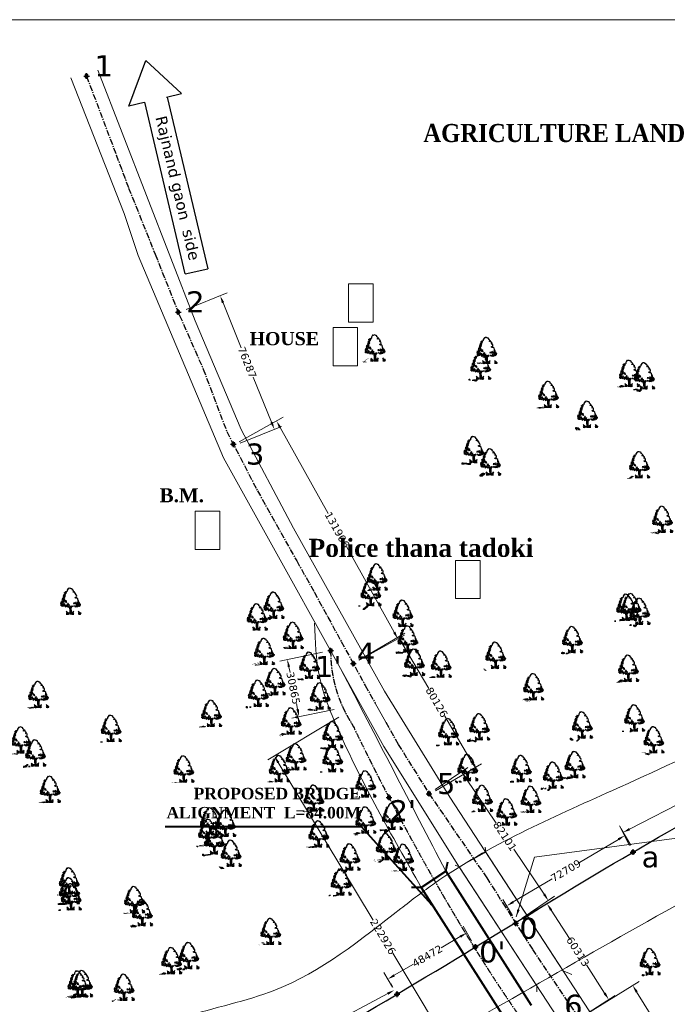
# Model space of a CAD drawing. Header units: millimetres. Extents: x -7700071838 to 844383267715, y -571436171822 to -6721321135.
# Tile 13 of 19: x -3837470883 to -3837128391, y -6732542365 to -6732021633. Entities that reach past the tile are written whole.
import ezdxf

# ---------------------------------------------------------------- set-up
doc = ezdxf.new("R2010")
doc.units = ezdxf.units.MM
doc.header["$MEASUREMENT"] = 0
doc.header["$PDMODE"] = 98
doc.header["$PDSIZE"] = 1500
doc.linetypes.add('CENTER', pattern=[50.8, 31.75, -6.35, 6.35, -6.35])
doc.layers.add('DIMENTION', color=7, linetype='Continuous', lineweight=9)
for name, color, linetype in [('SECTION', 7, 'Continuous'), ('TEX', 6, 'Continuous'), ('TEXT', 221, 'Continuous')]:
    doc.layers.add(name, color=color, linetype=linetype)
doc.styles.get("Standard").update_dxf_attribs({"font": 'verdana.ttf', "height": 4000})
doc.dimstyles.new('ISO-25', dxfattribs={"dimtxt": 1600, "dimasz": 4000, "dimexe": 4000, "dimexo": 4000, "dimgap": 0.02, "dimtad": 0, "dimdec": 0, "dimdsep": 46, "dimtxsty": 'Standard', "dimcen": 996, "dimclrd": 1, "dimclre": 1, "dimclrt": 1, "dimadec": 0, "dimazin": 0, "dimtfac": 1, "dimtdec": 0, "dimtix": 1, "dimtmove": 2, "dimatfit": 3, "dimfxl": 1200, "dimlwd": 0, "dimlwe": 0, "dimarcsym": 0})

# ---------------------------------------------------------------- blocks, each defined once
blk = doc.blocks.new('A$C16861002')
h = blk.add_hatch()
h.set_pattern_fill('AR-SAND,_O', color=86, scale=0.00875, angle=-7.1637)
h.set_pattern_definition([(30.3363, (-438.715158, 35.971238), (0.0015555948, 0.01679683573), [0, -0.0133, 0, -0.014875, 0, -0.01421875]), (0.3363, (-438.715158, 35.971238), (0.0184440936, 0.0225698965), [0, -0.007175, 0, -0.0119875, 0, -0.00459375]), (320.3363, (-438.725837, 35.97258), (0.02704221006, -0.0033489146), [0, -0.004375, 0, -0.01575, 0, -0.0205625]), (310.3363, (-438.725837, 35.97258), (0.0270559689, 0.0043395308), [0, -0.0021875, 0, -0.010325, 0, -0.0118125])])
edge = h.paths.add_edge_path()
edge.add_spline(control_points=[(0.438, 0.101), (0.437, 0.102), (0.413, 0.106), (0.357, 0.111), (0.269, 0.122), (0.166, 0.139), (0.083, 0.135), (0.01, 0.173), (-0.007, 0.148), (-0.011, 0.141)], knot_values=[0.028153, 0.028153, 0.028153, 0.028153, 0.042705, 0.440186, 0.998352, 1.57343, 2.182336, 2.529485, 2.667956, 2.667956, 2.667956, 2.667956], degree=3, periodic=0)
edge.add_line((-0.011, 0.141), (0.434, 0.085))
edge.add_arc((0.31, 0.123), 0.13, 342.7907, 350.3646)
at = {"color": 86}
for p, q in [((0.652, 0.166), (0.636, 0.073)), ((0.648, 0.39), (0.64, 0.262)), ((0.65, 0.269), (0.643, 0.158)), ((0.658, 0.459), (0.648, 0.39)), ((0.662, 0.385), (0.679, 0.472)), ((0.669, 0.346), (0.664, 0.266)), ((0.694, 0.469), (0.679, 0.352))]:
    blk.add_line(p, q, dxfattribs=at)
for points in [[(0.41, 1.045), (0.357, 1.036), (0.34, 1.005), (0.366, 1.001), (0.375, 0.973), (0.352, 0.959), (0.39, 0.96), (0.394, 0.987), (0.421, 1), (0.419, 1.017), (0.389, 1.02)], [(0.404, 1.101), (0.397, 1.085), (0.37, 1.105)], [(0.43, 1.175), (0.406, 1.15), (0.427, 1.115)], [(0.454, 1.095), (0.421, 1.066), (0.46, 1.039), (0.471, 1.06), (0.455, 1.067)], [(0.496, 1.221), (0.495, 1.183), (0.449, 1.189), (0.481, 1.207), (0.476, 1.229)], [(0.459, 1.27), (0.494, 1.271), (0.456, 1.243)], [(0.491, 1.15), (0.464, 1.137), (0.482, 1.113)], [(0.517, 1.318), (0.501, 1.298), (0.527, 1.3)], [(0.553, 1.269), (0.516, 1.246), (0.549, 1.231)], [(0.196, 0.638), (0.164, 0.626), (0.192, 0.606)], [(0.181, 0.728), (0.21, 0.648), (0.248, 0.681)], [(0.192, 0.782), (0.197, 0.753), (0.231, 0.782), (0.26, 0.773), (0.255, 0.801), (0.232, 0.793)], [(0.221, 0.602), (0.206, 0.587), (0.239, 0.572), (0.249, 0.588)], [(0.243, 0.643), (0.216, 0.63), (0.264, 0.602), (0.279, 0.617)], [(0.288, 0.759), (0.256, 0.741), (0.27, 0.717)], [(0.286, 0.88), (0.266, 0.86), (0.299, 0.85)], [(0.307, 0.602), (0.272, 0.568), (0.311, 0.569), (0.339, 0.549)], [(0.312, 0.712), (0.275, 0.689), (0.283, 0.655), (0.324, 0.672)], [(0.356, 0.926), (0.313, 0.959), (0.285, 0.94), (0.289, 0.907)], [(0.294, 0.807), (0.305, 0.762), (0.373, 0.792), (0.319, 0.799), (0.314, 0.827)], [(0.328, 0.6), (0.35, 0.575), (0.384, 0.604)], [(0.336, 0.665), (0.352, 0.624), (0.402, 0.678), (0.361, 0.656)], [(0.358, 0.838), (0.338, 0.818), (0.367, 0.809)], [(0.358, 0.909), (0.34, 0.867), (0.401, 0.843), (0.42, 0.857), (0.379, 0.873)], [(0.406, 0.606), (0.381, 0.582), (0.406, 0.502), (0.469, 0.532), (0.424, 0.544), (0.448, 0.568)], [(0.413, 0.935), (0.386, 0.927), (0.397, 0.91), (0.428, 0.917)], [(0.457, 0.842), (0.425, 0.824), (0.432, 0.779), (0.453, 0.776), (0.448, 0.804), (0.465, 0.808), (0.48, 0.789), (0.499, 0.803)], [(0.473, 0.565), (0.497, 0.513), (0.52, 0.559)], [(0.482, 0.773), (0.499, 0.732), (0.523, 0.756)], [(0.502, 0.622), (0.523, 0.586), (0.571, 0.591), (0.56, 0.609), (0.527, 0.613)], [(0.551, 0.533), (0.512, 0.494), (0.53, 0.47), (0.553, 0.483), (0.538, 0.496)], [(0.566, 0.685), (0.549, 0.654), (0.595, 0.648)], [(0.597, 0.522), (0.565, 0.476), (0.622, 0.486)], [(0.605, 0.592), (0.594, 0.566), (0.622, 0.552), (0.653, 0.564)], [(0.853, 0.649), (0.862, 0.62), (0.893, 0.633), (0.907, 0.604), (0.931, 0.656), (0.899, 0.643)], [(0.942, 0.63), (0.976, 0.592), (1.024, 0.597)], [(0.971, 0.667), (0.996, 0.631), (1.01, 0.673)], [(1.047, 0.592), (1.082, 0.565), (1.044, 0.57)], [(1.103, 0.662), (1.056, 0.634), (1.063, 0.617), (1.107, 0.595), (1.139, 0.613), (1.094, 0.624), (1.127, 0.653)], [(1.14, 0.75), (1.11, 0.754), (1.092, 0.712), (1.108, 0.705), (1.12, 0.731)], [(1.152, 0.716), (1.121, 0.703), (1.13, 0.675)], [(1.126, 0.571), (1.135, 0.542), (1.164, 0.571)], [(1.171, 0.527), (1.156, 0.507), (1.183, 0.481)], [(0.645, 0.461), (0.669, 0.518), (0.725, 0.484), (0.678, 0.49)], [(0.735, 0.466), (0.716, 0.447), (0.749, 0.442)], [(0.744, 0.498), (0.777, 0.461), (0.786, 0.493)], [(0.833, 0.492), (0.857, 0.478), (0.874, 0.509)], [(0.922, 0.49), (0.897, 0.459), (0.945, 0.46)], [(0.959, 0.504), (1, 0.46), (1.033, 0.484), (1.07, 0.468), (1.067, 0.518), (1.031, 0.5)], [(1.098, 0.519), (1.094, 0.492), (1.127, 0.477), (1.128, 0.521)]]:
    blk.add_lwpolyline(points, close=True, dxfattribs=at)
for points in [[(0.696, 1.459), (0.68, 1.456), (0.606, 1.371), (0.598, 1.314), (0.578, 1.299), (0.534, 1.292)], [(0.696, 1.459), (0.72, 1.451), (0.725, 1.454), (0.721, 1.463), (0.739, 1.483), (0.79, 1.465), (0.792, 1.457), (0.806, 1.459), (0.816, 1.433), (0.834, 1.437), (0.866, 1.421)], [(1.112, 0.761), (1.118, 0.763), (1.115, 0.845), (1.079, 0.891), (1.02, 0.892), (0.978, 0.921), (0.995, 0.948), (1.056, 0.958), (1.073, 0.985), (1.072, 1.049), (1.026, 1.049), (1.013, 1.086), (1.05, 1.128), (1.036, 1.13), (1.026, 1.155), (1.002, 1.152), (0.985, 1.154), (1.005, 1.175), (0.987, 1.206), (0.99, 1.235), (0.939, 1.224), (0.915, 1.221), (0.914, 1.245), (0.962, 1.262), (0.919, 1.326), (0.889, 1.342), (0.896, 1.393), (0.867, 1.415), (0.866, 1.421)], [(1.104, 0.701), (1.106, 0.673), (1.161, 0.645), (1.176, 0.595), (1.178, 0.568), (1.208, 0.55), (1.186, 0.479)], [(0.601, 0.07), (0.622, 0.184), (0.628, 0.304), (0.633, 0.413), (0.649, 0.466)], [(0.702, 0.459), (0.684, 0.352), (0.676, 0.254), (0.664, 0.123), (0.654, 0.063)], [(0.913, 0.457), (0.953, 0.438), (0.981, 0.448), (1.028, 0.436), (1.068, 0.458), (1.094, 0.448), (1.092, 0.476), (1.132, 0.457), (1.185, 0.479)]]:
    blk.add_lwpolyline(points, dxfattribs=at)
for centre, radius, start, end in [((0.242, 0.146), 0.227, 343.8213, 33.8793), ((0.375, 0.113), 0.0789, 338.4127, 44.178), ((0.31, 0.123), 0.13, 343.4617, 20.2712), ((0.396, 0.136), 0.0898, 354.9817, 66.5193), ((0.218, 0.179), 0.273, 338.8097, 11.1779), ((0.526, 0.078), 0.0496, 83.2374, 178.7654), ((0.587, 0.1), 0.101, 124.1986, 191.1044), ((0.67, 0.06), 0.0496, 346.9072, 82.4352), ((0.616, 0.096), 0.101, 334.5682, 41.474), ((0.993, 0.081), 0.273, 154.4947, 186.8629), ((0.81, 0.084), 0.0898, 99.1533, 170.6909), ((0.962, 0.056), 0.227, 131.7933, 181.8513), ((0.825, 0.057), 0.0789, 121.4946, 187.2599), ((0.89, 0.05), 0.13, 145.4014, 182.2109), ((0.874, 0.067), 0.227, 343.8213, 33.8793), ((1.029, 0.056), 0.0898, 354.9817, 66.5193), ((1.007, 0.034), 0.0789, 338.4127, 44.178), ((0.942, 0.044), 0.13, 343.4617, 20.2712), ((0.85, 0.099), 0.273, 338.8097, 11.1779), ((1.158, -0.001), 0.0496, 83.2374, 178.7654), ((1.22, 0.02), 0.101, 124.1986, 191.1044)]:
    blk.add_arc(centre, radius, start, end, dxfattribs=at)
for points, start_tangent, end_tangent in [([(0.532, 0.127), (0.53, 0.136), (0.535, 0.137), (0.54, 0.136), (0.539, 0.134), (0.541, 0.128), (0.541, 0.125), (0.54, 0.121), (0.533, 0.12), (0.531, 0.126), (0.532, 0.127)], (-0.533022, 0.846101), (-0.533022, 0.846101)), ([(0.532, 0.184), (0.53, 0.188), (0.533, 0.189), (0.535, 0.188), (0.535, 0.187), (0.536, 0.184), (0.536, 0.183), (0.535, 0.181), (0.532, 0.18), (0.531, 0.184), (0.532, 0.184)], (-0.533022, 0.846101), (-0.533022, 0.846101)), ([(0.676, 0.109), (0.68, 0.117), (0.676, 0.119), (0.671, 0.119), (0.671, 0.117), (0.668, 0.112), (0.666, 0.109), (0.667, 0.105), (0.673, 0.102), (0.677, 0.108), (0.676, 0.109)], (0.725822, 0.687882), (0.725822, 0.687882)), ([(0.691, 0.164), (0.693, 0.168), (0.691, 0.169), (0.688, 0.169), (0.688, 0.168), (0.687, 0.166), (0.686, 0.164), (0.686, 0.162), (0.689, 0.16), (0.691, 0.163), (0.691, 0.164)], (0.725822, 0.687882), (0.725822, 0.687882)), ([(1.165, 0.048), (1.163, 0.057), (1.167, 0.057), (1.172, 0.056), (1.172, 0.054), (1.173, 0.049), (1.174, 0.046), (1.172, 0.042), (1.166, 0.04), (1.163, 0.047), (1.165, 0.048)], (-0.533022, 0.846101), (-0.533022, 0.846101)), ([(1.164, 0.104), (1.163, 0.109), (1.165, 0.109), (1.167, 0.109), (1.167, 0.108), (1.168, 0.105), (1.168, 0.103), (1.168, 0.101), (1.164, 0.101), (1.163, 0.104), (1.164, 0.104)], (-0.533022, 0.846101), (-0.533022, 0.846101))]:
    blk.add_spline(points, degree=3, dxfattribs=dict(at, start_tangent=start_tangent, end_tangent=end_tangent))
blk = doc.blocks.new('*D265')
at = {"layer": 'Defpoints', "color": 0, "lineweight": 5, "ltscale": 20, "transparency": 16777216}
for p in [(-3837386634.162659, -6732176417.379051), (-3837336190.639418, -6732238281.535973), (-3837357962.136403, -6732247111.580332)]:
    blk.add_point(p, dxfattribs=at)
at = {"layer": 'SECTION', "color": 1, "lineweight": 0, "ltscale": 20, "transparency": 16777216}
for p, q in [((-3837382927.428626, -6732174914.008568), (-3837361155.931642, -6732166083.964211)), ((-3837363359.295192, -6732171294.068726), (-3837353670.208752, -6732195183.633447)), ((-3837337694.009901, -6732234574.80194), (-3837347383.09634, -6732210685.237218)), ((-3837354255.402369, -6732245608.209848), (-3837332483.905385, -6732236778.165489))]:
    blk.add_line(p, q, dxfattribs=at)
at = {"layer": 'SECTION', "color": 1, "lineweight": 5, "ltscale": 20, "transparency": 16777216}
for points in [[(-3837362741.506186, -6732171043.506979), (-3837363977.084198, -6732171544.630472), (-3837364862.665674, -6732167587.334693)], [(-3837337076.220895, -6732234324.240192), (-3837338311.798907, -6732234825.363688), (-3837336190.639418, -6732238281.535973)]]:
    blk.add_solid(points, dxfattribs=at)
at = {"layer": 'SECTION', "color": 1, "lineweight": 5, "ltscale": 20, "transparency": 16777216, "insert": (-3837350526.652546, -6732202934.435332), "char_height": 4000, "attachment_point": 5, "rotation": 292.0764015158}
blk.add_mtext('76287', dxfattribs=at)
blk = doc.blocks.new('*D266')
at = {"layer": 'Defpoints', "color": 0, "lineweight": 5, "ltscale": 20, "transparency": 16777216}
for p in [(-3837358273.828104, -6732246800.066216), (-3837270861.471709, -6732349095.843788), (-3837294073.761588, -6732362028.662563)]:
    blk.add_point(p, dxfattribs=at)
at = {"layer": 'SECTION', "color": 1, "lineweight": 0, "ltscale": 20, "transparency": 16777216}
for p, q in [((-3837354779.572664, -6732244853.228029), (-3837331567.282785, -6732231920.409254)), ((-3837333114.700038, -6732237361.50288), (-3837307814.227885, -6732282771.703388)), ((-3837272808.309896, -6732345601.588349), (-3837298108.782048, -6732300191.387842)), ((-3837290579.506148, -6732360081.824376), (-3837267367.216269, -6732347149.005602))]:
    blk.add_line(p, q, dxfattribs=at)
at = {"layer": 'SECTION', "color": 1, "lineweight": 5, "ltscale": 20, "transparency": 16777216}
for points in [[(-3837332532.324131, -6732237037.029849), (-3837333697.075944, -6732237685.975912), (-3837335061.538225, -6732233867.247441)], [(-3837272225.93399, -6732345277.115318), (-3837273390.685802, -6732345926.06138), (-3837270861.471709, -6732349095.843788)]]:
    blk.add_solid(points, dxfattribs=at)
at = {"layer": 'SECTION', "color": 1, "lineweight": 5, "ltscale": 20, "transparency": 16777216, "insert": (-3837302961.504967, -6732291481.545616), "char_height": 4000, "attachment_point": 5, "rotation": 299.124538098}
blk.add_mtext('131906', dxfattribs=at)
blk = doc.blocks.new('*D267')
at = {"layer": 'Defpoints', "color": 0, "lineweight": 5, "ltscale": 20, "transparency": 16777216}
for p in [(-3837294893.306179, -6732362305.388298), (-3837230084.360971, -6732417205.827755), (-3837254401.064102, -6732431446.762878)]:
    blk.add_point(p, dxfattribs=at)
at = {"layer": 'SECTION', "color": 1, "lineweight": 0, "ltscale": 20, "transparency": 16777216}
for p, q in [((-3837291441.667178, -6732360283.956082), (-3837267124.964046, -6732346043.02096)), ((-3837268555.170832, -6732351516.092176), (-3837254591.247663, -6732375359.791436)), ((-3837232105.793187, -6732413754.188754), (-3837246069.716356, -6732389910.489494)), ((-3837250949.425101, -6732429425.330662), (-3837226632.721969, -6732415184.39554))]:
    blk.add_line(p, q, dxfattribs=at)
at = {"layer": 'SECTION', "color": 1, "lineweight": 5, "ltscale": 20, "transparency": 16777216}
for points in [[(-3837267979.897665, -6732351179.186808), (-3837269130.444, -6732351852.997546), (-3837270576.603048, -6732348064.453176)], [(-3837231530.520019, -6732413417.283384), (-3837232681.066354, -6732414091.094124), (-3837230084.360971, -6732417205.827755)]]:
    blk.add_solid(points, dxfattribs=at)
at = {"layer": 'SECTION', "color": 1, "lineweight": 5, "ltscale": 20, "transparency": 16777216, "insert": (-3837250330.48201, -6732382635.140466), "char_height": 4000, "attachment_point": 5, "rotation": 300.3551236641}
blk.add_mtext('80126', dxfattribs=at)
blk = doc.blocks.new('*D268')
at = {"layer": 'Defpoints', "color": 0, "lineweight": 5, "ltscale": 20, "transparency": 16777216}
for p in [(-3837254451.608703, -6732431079.376522), (-3837191280.969025, -6732487494.935376), (-3837208523.415205, -6732499131.769445)]:
    blk.add_point(p, dxfattribs=at)
at = {"layer": 'SECTION', "color": 1, "lineweight": 0, "ltscale": 20, "transparency": 16777216}
for p, q in [((-3837251136.051987, -6732428841.725151), (-3837233893.605807, -6732417204.891081)), ((-3837234971.51115, -6732422758.099169), (-3837218881.178026, -6732446599.351974)), ((-3837193518.620398, -6732484179.37866), (-3837209608.953523, -6732460338.125853)), ((-3837205207.85849, -6732496894.118074), (-3837187965.412309, -6732485257.284004))]:
    blk.add_line(p, q, dxfattribs=at)
at = {"layer": 'SECTION', "color": 1, "lineweight": 5, "ltscale": 20, "transparency": 16777216}
for points in [[(-3837234418.918365, -6732422385.157273), (-3837235524.103937, -6732423131.041064), (-3837237209.162523, -6732419442.542453)], [(-3837192966.027612, -6732483806.436765), (-3837194071.213184, -6732484552.320556), (-3837191280.969025, -6732487494.935376)]]:
    blk.add_solid(points, dxfattribs=at)
at = {"layer": 'SECTION', "color": 1, "lineweight": 5, "ltscale": 20, "transparency": 16777216, "insert": (-3837214245.065774, -6732453468.738913), "char_height": 4000, "attachment_point": 5, "rotation": 304.0152016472}
blk.add_mtext('82101', dxfattribs=at)
blk = doc.blocks.new('*D269')
at = {"layer": 'Defpoints', "color": 0, "lineweight": 5, "ltscale": 20, "transparency": 16777216}
for p in [(-3837208184.044317, -6732499561.880304), (-3837159357.810339, -6732539861.856981), (-3837175543.063492, -6732550278.591854)]:
    blk.add_point(p, dxfattribs=at)
at = {"layer": 'SECTION', "color": 1, "lineweight": 0, "ltscale": 20, "transparency": 16777216}
for p, q in [((-3837204820.458558, -6732497397.096056), (-3837188635.205405, -6732486980.361183)), ((-3837189834.006916, -6732492508.731191), (-3837180199.061488, -6732507479.260132)), ((-3837161522.594587, -6732536498.271221), (-3837171157.540015, -6732521527.742281)), ((-3837172179.477733, -6732548113.807606), (-3837155994.22458, -6732537697.072733))]:
    blk.add_line(p, q, dxfattribs=at)
at = {"layer": 'SECTION', "color": 1, "lineweight": 5, "ltscale": 20, "transparency": 16777216}
for points in [[(-3837189273.409289, -6732492147.933816), (-3837190394.604544, -6732492869.528566), (-3837191998.791164, -6732489145.145432)], [(-3837160961.99696, -6732536137.473846), (-3837162083.192214, -6732536859.068597), (-3837159357.810339, -6732539861.856981)]]:
    blk.add_solid(points, dxfattribs=at)
at = {"layer": 'SECTION', "color": 1, "lineweight": 5, "ltscale": 20, "transparency": 16777216, "insert": (-3837175678.300751, -6732514503.501207), "char_height": 4000, "attachment_point": 5, "rotation": 302.76509714}
blk.add_mtext('60313', dxfattribs=at)
blk = doc.blocks.new('*D270')
at = {"layer": 'Defpoints', "color": 0, "lineweight": 5, "ltscale": 20, "transparency": 16777216}
for p in [(-3837174822.201216, -6732549852.170671), (-3837091015.879825, -6732621934.158728), (-3837119125.661983, -6732639414.850354)]:
    blk.add_point(p, dxfattribs=at)
at = {"layer": 'SECTION', "color": 1, "lineweight": 0, "ltscale": 20, "transparency": 16777216}
for p, q in [((-3837171425.441575, -6732547739.820335), (-3837143315.659417, -6732530259.128708)), ((-3837144600.068721, -6732535768.238686), (-3837124121.628337, -6732568698.543186)), ((-3837093128.230162, -6732618537.399088), (-3837113606.670547, -6732585607.094585)), ((-3837115728.902342, -6732637302.500017), (-3837087619.120184, -6732619821.808392))]:
    blk.add_line(p, q, dxfattribs=at)
at = {"layer": 'SECTION', "color": 1, "lineweight": 5, "ltscale": 20, "transparency": 16777216}
for points in [[(-3837144033.942114, -6732535416.180296), (-3837145166.195328, -6732536120.297075), (-3837146712.419058, -6732532371.479045)], [(-3837092562.103555, -6732618185.340698), (-3837093694.356769, -6732618889.457478), (-3837091015.879825, -6732621934.158728)]]:
    blk.add_solid(points, dxfattribs=at)
at = {"layer": 'SECTION', "color": 1, "lineweight": 5, "ltscale": 20, "transparency": 16777216, "insert": (-3837118864.149442, -6732577152.818886), "char_height": 4000, "attachment_point": 5, "rotation": 301.8763314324}
blk.add_mtext('105468', dxfattribs=at)
blk = doc.blocks.new('*D273')
at = {"layer": 'Defpoints', "color": 0, "lineweight": 5, "ltscale": 20, "transparency": 16777216}
for p in [(-3837229884.526059, -6732512267.017701), (-3837276226.360038, -6732529062.802871), (-3837271699.351843, -6732536783.863691)]:
    blk.add_point(p, dxfattribs=at)
at = {"layer": 'SECTION', "color": 1, "lineweight": 0, "ltscale": 20, "transparency": 16777216}
for p, q in [((-3837231907.693122, -6732508816.395288), (-3837236434.701317, -6732501095.334468)), ((-3837237862.156667, -6732506569.123943), (-3837248019.090672, -6732512524.331984)), ((-3837272775.737625, -6732527039.635808), (-3837262618.803619, -6732521084.427767)), ((-3837273722.518906, -6732533333.241278), (-3837278249.527101, -6732525612.180458))]:
    blk.add_line(p, q, dxfattribs=at)
at = {"layer": 'SECTION', "color": 1, "lineweight": 5, "ltscale": 20, "transparency": 16777216}
for points in [[(-3837238199.351177, -6732505994.020208), (-3837237524.962156, -6732507144.227678), (-3837234411.534254, -6732504545.956881)], [(-3837273112.932136, -6732526464.532072), (-3837272438.543115, -6732527614.739543), (-3837276226.360038, -6732529062.802871)]]:
    blk.add_solid(points, dxfattribs=at)
at = {"layer": 'SECTION', "color": 1, "lineweight": 5, "ltscale": 20, "transparency": 16777216, "insert": (-3837255318.947146, -6732516804.379875), "char_height": 4000, "attachment_point": 5, "rotation": 30.3839256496}
blk.add_mtext('48472', dxfattribs=at)
blk = doc.blocks.new('*D274')
at = {"layer": 'Defpoints', "color": 0, "lineweight": 5, "ltscale": 20, "transparency": 16777216}
for p in [(-3837271699.351843, -6732536783.863689), (-3837460467.117182, -6732634632.690155), (-3837459443.659431, -6732636558.513665)]:
    blk.add_point(p, dxfattribs=at)
at = {"layer": 'SECTION', "color": 1, "lineweight": 0, "ltscale": 20, "transparency": 16777216}
for p, q in [((-3837273576.493413, -6732533251.677465), (-3837274599.951163, -6732531325.853954)), ((-3837276254.995818, -6732536735.181749), (-3837357680.26753, -6732580007.747978)), ((-3837456934.930957, -6732632755.548586), (-3837375509.659245, -6732589482.982357)), ((-3837461320.801002, -6732633026.32744), (-3837462344.258752, -6732631100.50393))]:
    blk.add_line(p, q, dxfattribs=at)
at = {"layer": 'SECTION', "color": 1, "lineweight": 5, "ltscale": 20, "transparency": 16777216}
for points in [[(-3837276567.852746, -6732536146.484045), (-3837275942.13889, -6732537323.879454), (-3837272722.809593, -6732534858.04018)], [(-3837457247.787885, -6732632166.850882), (-3837456622.074029, -6732633344.24629), (-3837460467.117182, -6732634632.690155)]]:
    blk.add_solid(points, dxfattribs=at)
at = {"layer": 'SECTION', "color": 1, "lineweight": 5, "ltscale": 20, "transparency": 16777216, "insert": (-3837366594.963387, -6732584745.365168), "char_height": 4000, "attachment_point": 5, "rotation": 27.9879198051}
blk.add_mtext('212610', dxfattribs=at)
blk = doc.blocks.new('*D277')
at = {"layer": 'Defpoints', "color": 0, "lineweight": 5, "ltscale": 20, "transparency": 16777216}
for p in [(-3837150816.35072, -6732453068.843427), (-3837145691.663227, -6732461667.321604), (-3837208149.144474, -6732498891.940475)]:
    blk.add_point(p, dxfattribs=at)
at = {"layer": 'SECTION', "color": 1, "lineweight": 0, "ltscale": 20, "transparency": 16777216}
for p, q in [((-3837147739.529752, -6732458231.300257), (-3837152864.217245, -6732449632.82208)), ((-3837154252.372066, -6732455116.709951), (-3837174867.27403, -6732467403.178335)), ((-3837209837.81062, -6732488245.595773), (-3837189222.908657, -6732475959.12739)), ((-3837210197.010999, -6732495455.919128), (-3837215321.698492, -6732486857.44095))]:
    blk.add_line(p, q, dxfattribs=at)
at = {"layer": 'SECTION', "color": 1, "lineweight": 5, "ltscale": 20, "transparency": 16777216}
for points in [[(-3837154593.683154, -6732454544.039726), (-3837153911.060979, -6732455689.380176), (-3837150816.35072, -6732453068.843427)], [(-3837210179.121707, -6732487672.925549), (-3837209496.499533, -6732488818.265997), (-3837213273.831967, -6732490293.462297)]]:
    blk.add_solid(points, dxfattribs=at)
at = {"layer": 'SECTION', "color": 1, "lineweight": 5, "ltscale": 20, "transparency": 16777216, "insert": (-3837182045.091343, -6732471681.152863), "char_height": 4000, "attachment_point": 5, "rotation": 30.794915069}
blk.add_mtext('72709', dxfattribs=at)
blk = doc.blocks.new('*D278')
at = {"layer": 'Defpoints', "color": 0, "lineweight": 5, "ltscale": 20, "transparency": 16777216}
for p in [(-3837033228.914591, -6732390676.289859), (-3837027915.523806, -6732401038.030654), (-3837146584.617832, -6732461890.283484)]:
    blk.add_point(p, dxfattribs=at)
at = {"layer": 'SECTION', "color": 1, "lineweight": 0, "ltscale": 20, "transparency": 16777216}
for p, q in [((-3837029740.702698, -6732397478.71583), (-3837035054.093482, -6732387116.975035)), ((-3837036788.229414, -6732392501.46875), (-3837083717.745685, -6732416566.426967)), ((-3837148338.693792, -6732449703.363796), (-3837101409.177522, -6732425638.405581)), ((-3837148409.796723, -6732458330.968659), (-3837153723.187508, -6732447969.227864))]:
    blk.add_line(p, q, dxfattribs=at)
at = {"layer": 'SECTION', "color": 1, "lineweight": 5, "ltscale": 20, "transparency": 16777216}
for points in [[(-3837037092.425896, -6732391908.249613), (-3837036484.032932, -6732393094.687887), (-3837033228.914591, -6732390676.289859)], [(-3837148642.890274, -6732449110.144659), (-3837148034.49731, -6732450296.582933), (-3837151898.008616, -6732451528.542688)]]:
    blk.add_solid(points, dxfattribs=at)
at = {"layer": 'SECTION', "color": 1, "lineweight": 5, "ltscale": 20, "transparency": 16777216, "insert": (-3837092563.461603, -6732421102.416273), "char_height": 4000, "attachment_point": 5, "rotation": 27.1482699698}
blk.add_mtext('133362', dxfattribs=at)
blk = doc.blocks.new('*D283')
at = {"layer": 'Defpoints', "color": 0, "lineweight": 5, "ltscale": 20, "transparency": 16777216}
for p in [(-3837306792.949228, -6732355389.880391), (-3837300598.828803, -6732385626.779113), (-3837323124.117504, -6732390241.152832)]:
    blk.add_point(p, dxfattribs=at)
at = {"layer": 'SECTION', "color": 1, "lineweight": 0, "ltscale": 20, "transparency": 16777216}
for p, q in [((-3837310711.572152, -6732356192.622184), (-3837333236.860852, -6732360806.995903)), ((-3837328515.496136, -6732363922.877033), (-3837327891.898195, -6732366967.000573)), ((-3837323926.859297, -6732386322.529908), (-3837324550.457238, -6732383278.406367)), ((-3837304517.451727, -6732386429.520905), (-3837327042.740427, -6732391043.894625))]:
    blk.add_line(p, q, dxfattribs=at)
at = {"layer": 'SECTION', "color": 1, "lineweight": 5, "ltscale": 20, "transparency": 16777216}
for points in [[(-3837327862.392315, -6732363789.086735), (-3837329168.599957, -6732364056.667333), (-3837329318.237929, -6732360004.25411)], [(-3837323273.755476, -6732386188.73961), (-3837324579.963118, -6732386456.320208), (-3837323124.117504, -6732390241.152832)]]:
    blk.add_solid(points, dxfattribs=at)
at = {"layer": 'SECTION', "color": 1, "lineweight": 5, "ltscale": 20, "transparency": 16777216, "insert": (-3837326221.177715, -6732375122.70347), "char_height": 4000, "attachment_point": 5, "rotation": 281.5770450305}
blk.add_mtext('30865', dxfattribs=at)
blk = doc.blocks.new('*D284')
at = {"layer": 'Defpoints', "color": 0, "lineweight": 5, "ltscale": 20, "transparency": 16777216}
for p in [(-3837298626.385947, -6732388485.751284), (-3837336199.279244, -6732411074.139041), (-3837183764.985147, -6732579542.997276)]:
    blk.add_point(p, dxfattribs=at)
at = {"layer": 'SECTION', "color": 1, "lineweight": 0, "ltscale": 20, "transparency": 16777216}
for p, q in [((-3837302054.558964, -6732390546.729149), (-3837339627.452261, -6732413135.116906)), ((-3837334138.301379, -6732414502.312058), (-3837283986.780251, -6732497922.95156)), ((-3837223398.856308, -6732598703.212015), (-3837273550.377436, -6732515282.572514)), ((-3837187193.158164, -6732581603.975142), (-3837224766.05146, -6732604192.362898))]:
    blk.add_line(p, q, dxfattribs=at)
at = {"layer": 'SECTION', "color": 1, "lineweight": 5, "ltscale": 20, "transparency": 16777216}
for points in [[(-3837333566.939209, -6732414158.815747), (-3837334709.663549, -6732414845.80837), (-3837336199.279244, -6732411074.139041)], [(-3837222827.494138, -6732598359.715704), (-3837223970.218478, -6732599046.708326), (-3837221337.878443, -6732602131.385033)]]:
    blk.add_solid(points, dxfattribs=at)
at = {"layer": 'SECTION', "color": 1, "lineweight": 5, "ltscale": 20, "transparency": 16777216, "insert": (-3837278768.578842, -6732506602.762036), "char_height": 4000, "attachment_point": 5, "rotation": 301.0137968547}
blk.add_mtext('222926', dxfattribs=at)

msp = doc.modelspace()

# ---------------------------------------------------------------- linework, layer by layer
at = {"layer": 'DIMENTION', "color": 5, "lineweight": 30, "ltscale": 20}
for p, q in [((-3837392875.794209, -6732062541.60203), (-3837371462.682265, -6732153327.007772)), ((-3837383298.700994, -6732156118.711926), (-3837404711.812938, -6732065333.306187)), ((-3837383298.700994, -6732156118.711926), (-3837371462.682265, -6732153327.007772))]:
    msp.add_line(p, q, dxfattribs=at)
for points in [[(-3837405139.997211, -6732065434.299921), (-3837413173.756508, -6732067329.18364), (-3837404143.002671, -6732043174.767202)], [(-3837393303.978482, -6732062642.595772), (-3837385270.219188, -6732060747.712055), (-3837404143.002671, -6732043174.767202)]]:
    msp.add_lwpolyline(points, dxfattribs=at)
at = {"layer": 'SECTION', "color": 1, "lineweight": 5, "ltscale": 20}
for p, q in [((-3837443890.991462, -6732052416.786488), (-3837415658.108052, -6732124091.338717)), ((-3837429582.489326, -6732048311.494766), (-3837378146.305053, -6732180833.192406)), ((-3837415658.108052, -6732124091.338717), (-3837408191.758783, -6732146406.360085)), ((-3837408191.758783, -6732146406.360085), (-3837363069.561191, -6732253384.020353)), ((-3837378146.305053, -6732180833.192406), (-3837353742.626493, -6732238379.299152)), ((-3837353742.626493, -6732238379.299152), (-3837326145.943262, -6732290499.698711)), ((-3837363069.561191, -6732253384.020353), (-3837278266.474315, -6732406048.055729)), ((-3837326145.943262, -6732290499.698711), (-3837277998.793876, -6732376734.832394)), ((-3837277998.793876, -6732376734.832394), (-3837243475.931338, -6732432732.451912)), ((-3837278266.474315, -6732406048.055729), (-3837238237.619694, -6732470064.372396)), ((-3837243475.931338, -6732432732.451912), (-3837060130.242051, -6732713356.749683)), ((-3837238237.619694, -6732470064.372396), (-3837109292.08513, -6732667425.162434))]:
    msp.add_line(p, q, dxfattribs=at)
at = {"layer": 'SECTION', "color": 2, "linetype": 'CENTER', "ltscale": 100}
for p, q in [((-3837435524.358921, -6732051444.480553), (-3837419859.429989, -6732093097.586605)), ((-3837419859.429989, -6732093097.586605), (-3837413255.658746, -6732110657.039639)), ((-3837413255.658746, -6732110657.039639), (-3837399248.944948, -6732145710.14102)), ((-3837399248.944948, -6732145710.14102), (-3837386326.017277, -6732178050.967022)), ((-3837386326.017277, -6732178050.967022), (-3837373800.937792, -6732206425.244884)), ((-3837373800.937792, -6732206425.244884), (-3837361353.021086, -6732239435.631525)), ((-3837361353.021086, -6732239435.631525), (-3837345171.929744, -6732270753.485615)), ((-3837345171.929744, -6732270753.485615), (-3837324393.391825, -6732307821.148867)), ((-3837324393.391825, -6732307821.148867), (-3837315043.585718, -6732324500.641216)), ((-3837315043.585718, -6732324500.641216), (-3837307924.209836, -6732337530.496843)), ((-3837307924.209836, -6732337530.496843), (-3837300810.641142, -6732350549.724173)), ((-3837300810.641142, -6732350549.724173), (-3837288135.832017, -6732373747.113342)), ((-3837288135.832017, -6732373747.113342), (-3837282908.338653, -6732383084.830406)), ((-3837277283.639938, -6732393132.063656), (-3837270679.55103, -6732404928.752693)), ((-3837270679.55103, -6732404928.752693), (-3837254379.130716, -6732430997.26948)), ((-3837254379.130716, -6732430997.26948), (-3837223885.767339, -6732475465.897888)), ((-3837223885.767339, -6732475465.897888), (-3837215351.081922, -6732488814.097868)), ((-3837215351.081922, -6732488814.097868), (-3837206906.600157, -6732502021.219841)), ((-3837206906.600157, -6732502021.219841), (-3837199671.788971, -6732513336.423832)), ((-3837199671.788971, -6732513336.423832), (-3837164299.01851, -6732566022.391277))]:
    msp.add_line(p, q, dxfattribs=at)
at = {"layer": 'SECTION', "color": 0, "lineweight": 5, "ltscale": 20}
for p, q in [((-3837282908.338653, -6732383084.830406), (-3837277283.639938, -6732393132.063656)), ((-3837238176.943891, -6732470161.40843), (-3837238459.695651, -6732469728.66461))]:
    msp.add_line(p, q, dxfattribs=at)
at = {"layer": 'SECTION', "color": 0, "lineweight": 18, "ltscale": 20}
for p, q in [((-3837224409.013735, -6732461915.796139), (-3837224659.164186, -6732459288.000042)), ((-3837238441.439803, -6732469736.94179), (-3837240545.425105, -6732468782.997444))]:
    msp.add_line(p, q, dxfattribs=at)
at = {"layer": 'SECTION', "color": 0, "lineweight": 20, "ltscale": 20}
for p, q in [((-3837238442.723059, -6732469736.359962), (-3837224409.013735, -6732461915.796139)), ((-3837224409.013735, -6732461915.796139), (-3837183456.900196, -6732524596.070482)), ((-3837238176.943891, -6732470161.40843), (-3837197417.502594, -6732532542.616308)), ((-3837183456.900196, -6732524596.070482), (-3837178963.122523, -6732526655.255577)), ((-3837197458.948114, -6732532479.185076), (-3837197401.226177, -6732535734.190361))]:
    msp.add_line(p, q, dxfattribs=at)
at = {"layer": 'SECTION', "color": 1, "lineweight": 40, "ltscale": 40}
for p, q in [((-3837245547.96676, -6732472004.532154), (-3837244382.690798, -6732467096.799555)), ((-3837258475.504971, -6732480574.814444), (-3837245547.96676, -6732472004.532154)), ((-3837245547.96676, -6732472004.532154), (-3837200469.839509, -6732542816.440538)), ((-3837258475.504971, -6732480574.814444), (-3837263704.054063, -6732480574.814444)), ((-3837258475.504971, -6732480574.814444), (-3837214072.356678, -6732550234.002504))]:
    msp.add_line(p, q, dxfattribs=at)
at = {"layer": 'SECTION', "color": 1, "lineweight": 50, "ltscale": 40}
for p, q in [((-3837253059.775496, -6732489070.9534), (-3837253509.130971, -6732489461.780396)), ((-3837253509.130971, -6732489461.780396), (-3837252871.069832, -6732489741.906872)), ((-3837252871.069832, -6732489741.906872), (-3837253059.775496, -6732489070.9534))]:
    msp.add_line(p, q, dxfattribs=at)
at = {"layer": 'SECTION', "color": 0, "lineweight": 5, "ltscale": 20}
msp.add_lwpolyline([(-3837916769.562927, -6732021633.08416), (-3836052213.691183, -6732021633.08416), (-3836060493.345248, -6732932832.861956), (-3837916769.562927, -6732932832.861956)], close=True, dxfattribs=at)
at = {"layer": 'SECTION', "lineweight": 5, "ltscale": 20}
for points in [[(-3837296996.757171, -6732161364.107517), (-3837283996.666723, -6732161364.107517), (-3837283996.666723, -6732181518.449034), (-3837296996.757171, -6732181518.449034)], [(-3837305156.979537, -6732184507.186338), (-3837292156.889091, -6732184507.186338), (-3837292156.889091, -6732204661.527855), (-3837305156.979537, -6732204661.527855)], [(-3837378052.423904, -6732281592.066645), (-3837365052.333458, -6732281592.066645), (-3837365052.333458, -6732301746.408161), (-3837378052.423904, -6732301746.408161)], [(-3837240390.960658, -6732307671.206486), (-3837227390.870213, -6732307671.206486), (-3837227390.870213, -6732327825.548002), (-3837240390.960658, -6732327825.548002)]]:
    msp.add_lwpolyline(points, close=True, dxfattribs=at)
at = {"layer": 'SECTION', "color": 1, "lineweight": 40, "ltscale": 40}
msp.add_lwpolyline([(-3837252871.069832, -6732489741.906872), (-3837290073.067512, -6732448434.244797), (-3837393913.600951, -6732448434.244797)], dxfattribs=at)
at = {"layer": 'SECTION', "color": 2, "linetype": 'CENTER', "ltscale": 100}
msp.add_arc((-3837236098.380838, -6732355888.0268), 70341.933774, 179.54787571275, 213.18704870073, dxfattribs=at)
at = {"layer": 'SECTION', "lineweight": 20, "ltscale": 20}
msp.add_spline([(-3837672250.84435, -6732718674.422874), (-3837633934.788293, -6732678401.751175), (-3837546199.182492, -6732627049.593342), (-3837526032.837199, -6732602885.990322), (-3837459483.897734, -6732580727.018053), (-3837383548.004685, -6732549217.103533), (-3837335917.017706, -6732534860.58629), (-3837269392.085794, -6732491779.030775), (-3837251422.431685, -6732478310.79303), (-3837157324.824095, -6732429215.345261), (-3837027600.006489, -6732366711.678635), (-3836881586.063548, -6732295973.421005), (-3836780982.408848, -6732263923.336523), (-3836680354.746591, -6732229220.417334), (-3836626709.867358, -6732229220.417334), (-3836538758.19357, -6732205813.052259), (-3836441355.004146, -6732203958.3846)], degree=3, dxfattribs=at)
at = {"layer": 'SECTION', "color": 0, "lineweight": 25, "ltscale": 20}
msp.add_spline([(-3837783585.875653, -6732852288.464218), (-3837681361.711063, -6732764648.888634), (-3837524412.327311, -6732668762.718273), (-3837330287.246312, -6732570811.898285), (-3837161598.168694, -6732470784.424877), (-3837005693.113538, -6732388390.499821), (-3836905677.643908, -6732345669.057621), (-3836808134.95233, -6732300258.769379), (-3836716702.183224, -6732271653.768885), (-3836647248.329735, -6732251067.291399), (-3836569367.824817, -6732235414.366241), (-3836486193.654262, -6732222770.141088), (-3836457335.549604, -6732223876.165953)], degree=3, dxfattribs=at)
at = {"layer": 'SECTION', "color": 0, "lineweight": 20, "ltscale": 20}
msp.add_spline([(-3837752292.029118, -6732878060.573351), (-3837670534.304243, -6732820826.564806), (-3837589856.919295, -6732768874.218122), (-3837489464.171917, -6732713331.481953), (-3837368709.748109, -6732652317.947844), (-3837306387.726384, -6732598204.517305), (-3837224642.005288, -6732547320.506771), (-3837071101.694192, -6732462897.943413), (-3836932986.236491, -6732402747.017067), (-3836825996.572446, -6732353123.403114), (-3836630983.211954, -6732283333.966478), (-3836527174.548803, -6732259265.871065), (-3836473121.541153, -6732249986.951475), (-3836433413.046968, -6732239867.767494)], degree=3, dxfattribs=at)
at = {"layer": 'SECTION', "color": 6, "lineweight": 5, "ltscale": 20}
for points in [[(-3837258475.50497, -6732480574.814442), (-3837302742.3137, -6732396375.593071), (-3837312296.950988, -6732369062.482557), (-3837314918.762692, -6732340817.180733)], [(-3837245547.966759, -6732472004.532154), (-3837300969.173761, -6732365178.249697)]]:
    msp.add_spline(points, degree=3, dxfattribs=at)
at = {"layer": 'SECTION', "color": 2, "linetype": 'CENTER', "ltscale": 100}
msp.add_spline([(-3837294966.701344, -6732394391.383636), (-3837285360.256541, -6732413882.410839), (-3837263793.894942, -6732454939.799637), (-3837221046.285342, -6732527148.599636), (-3837149415.155743, -6732626293.956438), (-3837097595.981342, -6732695272.081236), (-3837084673.280542, -6732712345.450836), (-3837065553.135562, -6732733268.447359)], degree=3, dxfattribs=at)
at = {"layer": 'SECTION', "color": 230, "ltscale": 20}
for p in [(-3837435524.358921, -6732051444.480553), (-3837387031.645955, -6732176285.065758), (-3837357877.278108, -6732246162.792822), (-3837306438.124463, -6732355332.946724), (-3837294473.23658, -6732362148.418758), (-3837275571.479692, -6732432964.18965), (-3837254379.130716, -6732430997.26948), (-3837146502.570052, -6732461879.669256), (-3837208516.338103, -6732499503.598747), (-3837229833.557907, -6732512040.623215), (-3837271294.228583, -6732537002.136246)]:
    msp.add_point(p, dxfattribs=at)

# ---------------------------------------------------------------- block references
at = {"layer": 'SECTION', "color": 230, "ltscale": 20, "xscale": 9988.390825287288, "yscale": 9988.390823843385, "zscale": 9988.39082352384, "rotation": 7.276220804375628}
for p in [(-3837289115.856717, -6732203808.05076), (-3837229963.527709, -6732205118.109236), (-3837233256.487914, -6732213381.655239), (-3837154625.539659, -6732217240.27718), (-3837146644.277331, -6732218524.470078), (-3837197375.107902, -6732228360.356853), (-3837176724.493041, -6732238906.193565), (-3837236815.400503, -6732257536.956434), (-3837228049.623778, -6732264055.037531), (-3837149260.405405, -6732265556.339956), (-3837137125.582846, -6732294428.306549), (-3837288021.970332, -6732324899.029463), (-3837291314.930539, -6732333162.575462), (-3837450099.168412, -6732337710.047316), (-3837342604.686852, -6732339822.847496), (-3837274393.227933, -6732344105.072596), (-3837156066.924366, -6732340903.992107), (-3837153689.245056, -6732340627.100552), (-3837149097.868633, -6732343068.098644), (-3837351465.039625, -6732346028.429438), (-3837332401.476436, -6732355787.870852), (-3837271725.139517, -6732357712.847702), (-3837184731.587636, -6732357985.073816), (-3837347658.276953, -6732364286.544941), (-3837268249.810205, -6732369983.957684), (-3837254136.850657, -6732370996.656261), (-3837225308.787997, -6732366283.229942), (-3837323734.74947, -6732371584.84133), (-3837155064.084343, -6732373148.121275), (-3837341980.490449, -6732380239.564518), (-3837350840.843224, -6732386445.14646), (-3837205293.482206, -6732382964.42189), (-3837467087.919997, -6732387046.094803), (-3837318116.981853, -6732387873.966667), (-3837375627.07727, -6732397032.848486), (-3837333433.801254, -6732401066.117544), (-3837151865.700187, -6732399517.630318), (-3837428654.866429, -6732404994.100182), (-3837250270.353886, -6732406729.143923), (-3837233862.471372, -6732404127.080669), (-3837179485.361742, -6732403202.789845), (-3837476303.046589, -6732411132.276083), (-3837476303.046589, -6732411132.276083), (-3837311490.896971, -6732408244.376167), (-3837141644.035132, -6732411006.472309), (-3837468647.105189, -6732417995.676722), (-3837330913.008093, -6732419996.073811), (-3837311490.896971, -6732420980.383522), (-3837390232.296509, -6732426475.094933), (-3837339773.360866, -6732426201.655752), (-3837240101.215325, -6732425699.304981), (-3837211739.510433, -6732426202.026499), (-3837183379.437821, -6732424095.306837), (-3837194885.241502, -6732429704.058516), (-3837460934.018621, -6732437220.834133), (-3837294049.409049, -6732434388.602386), (-3837321425.371278, -6732441862.628525), (-3837232343.315805, -6732441996.135796), (-3837206658.378205, -6732442530.801844), (-3837219500.847006, -6732449208.885622), (-3837376203.386168, -6732453914.425955), (-3837294049.409049, -6732453474.607754), (-3837280041.001336, -6732451566.007217), (-3837368222.12384, -6732455198.618851), (-3837377175.564496, -6732460004.662418), (-3837373977.18034, -6732464464.779455), (-3837318885.223577, -6732460784.907919), (-3837283264.986576, -6732467507.02302), (-3837365211.403617, -6732470982.86055), (-3837302366.508246, -6732472984.970263), (-3837273991.097749, -6732473184.809523), (-3837450791.645557, -6732485664.854496), (-3837450823.848813, -6732490891.601528), (-3837307109.518381, -6732486220.911299), (-3837449798.415106, -6732494047.373878), (-3837416362.789149, -6732495536.126133), (-3837412175.074681, -6732502389.112024), (-3837344261.500029, -6732512378.106644), (-3837387558.831568, -6732525125.152426), (-3837396680.985307, -6732527822.999058), (-3837143673.530929, -6732528316.011942), (-3837446246.228598, -6732540202.700975), (-3837443868.549287, -6732539925.809418), (-3837421824.769757, -6732541900.059412)]:
    msp.add_blockref('A$C16861002', p, dxfattribs=at)

# ---------------------------------------------------------------- texts
at = {"layer": 'SECTION', "ltscale": 20, "char_height": 11125.504, "attachment_point": 1}
for s, insert in [('1', (-3837431325.047894, -6732040437.086847)), ('2', (-3837382832.334927, -6732165277.67205)), ('3', (-3837351236.773404, -6732245773.329103)), ('4', (-3837292563.21195, -6732351141.025053)), ("1'", (-3837314685.848751, -6732358115.860254)), ('5', (-3837250179.819688, -6732419989.875774)), ("2'", (-3837275211.704751, -6732434389.748253)), ('a', (-3837141942.483994, -6732458815.29258)), ('0', (-3837206598.778394, -6732496577.82058)), ("0'", (-3837227915.998198, -6732509114.845047)), ('6', (-3837182931.182725, -6732537280.259445))]:
    msp.add_mtext(s, dxfattribs=dict(at, insert=insert))
at = {"layer": 'TEX'}
for s, insert, char_height, width, attachment_point in [('\\pxt11;{\\fTimes New Roman|b1|i0|c0|p18;AGRICULTURE LAND}', (-3837257466.283502, -6732076774.859041), 9568.71713227, 178748.55015417, 1), ('\\pxt11;{\\fTimes New Roman|b1|i0|c0|p18;HOUSE}', (-3837349316.935152, -6732186826.122852), 6947.80511075, 79561.99889828, 1), ('\\pxt11;{\\fTimes New Roman|b1|i0|c0|p18;B.M.}', (-3837396908.826929, -6732269462.356421), 7375.70914618, 79561.99889828, 1), ('{\\fTimes New Roman|b1|i0|c0|p18;Police thana tadoki}', (-3837318102.531713, -6732296178.30764), 9568.71713227, 170793.17957097, 1), ('\\pxt11;{\\fTimes New Roman|b1|i0|c0|p18;    PROPOSED BRIDGE ALIGNMENT  L=84.00M }', (-3837290490.236906, -6732427875.811069), 6067.95206179, 108025.68551624, 3)]:
    msp.add_mtext(s, dxfattribs=dict(at, insert=insert, char_height=char_height, width=width, attachment_point=attachment_point))
at = {"layer": 'TEXT', "color": 191, "lineweight": 30, "insert": (-3837375375.061283, -6732148086.378071), "char_height": 5945.84524613, "width": 121868.44349289, "attachment_point": 3, "rotation": 283.2715165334}
msp.add_mtext('Rajnand gaon  side ', dxfattribs=at)

# ---------------------------------------------------------------- dimensions: what is measured, and where the dimension line sits
at = {"layer": 'SECTION', "color": 0, "lineweight": 5, "ltscale": 20}
for p1, p2, distance, picture, middle in [((-3837386634.162659, -6732176417.37905), (-3837357962.136402, -6732247111.580331), 23493.994218, '*D265', (-3837350526.652546, -6732202934.435332)), ((-3837358273.828104, -6732246800.066216), (-3837294073.761588, -6732362028.662563), 26571.943905, '*D266', (-3837302961.504967, -6732291481.545616)), ((-3837294893.306179, -6732362305.388299), (-3837254401.064102, -6732431446.762879), 28179.89149, '*D267', (-3837250330.48201, -6732382635.140466)), ((-3837306792.949227, -6732355389.880389), (-3837300598.828802, -6732385626.779111), -22993.065823, '*D283', (-3837326221.177715, -6732375122.70347)), ((-3837183764.985145, -6732579542.997274), (-3837298626.385946, -6732388485.751283), 43840.136545, '*D284', (-3837278768.578842, -6732506602.762036)), ((-3837146584.617832, -6732461890.283484), (-3837027915.523807, -6732401038.030654), 11644.646578, '*D278', (-3837092563.461603, -6732421102.416273)), ((-3837254451.608703, -6732431079.376522), (-3837208523.415205, -6732499131.769445), 20801.871488, '*D268', (-3837214245.065774, -6732453468.738913)), ((-3837208149.144474, -6732498891.940475), (-3837145691.663227, -6732461667.321605), 10009.807634, '*D277', (-3837182045.091343, -6732471681.152863)), ((-3837208184.044317, -6732499561.880303), (-3837175543.063492, -6732550278.591853), 19247.617645, '*D269', (-3837175678.300751, -6732514503.501207)), ((-3837229884.526058, -6732512267.0177), (-3837271699.351843, -6732536783.86369), -8950.339847, '*D273', (-3837255318.947146, -6732516804.379875)), ((-3837271699.351843, -6732536783.86369), (-3837459443.659431, -6732636558.513665), -2180.885591, '*D274', (-3837366594.963387, -6732584745.365168)), ((-3837174822.201216, -6732549852.170671), (-3837119125.661983, -6732639414.850354), 33101.879595, '*D270', (-3837118864.149442, -6732577152.818886))]:
    dim = msp.add_aligned_dim(p1=p1, p2=p2, distance=distance, dimstyle='ISO-25', override={"dimtxt": 4000, "dimfxl": 300}, dxfattribs=at)
    dim.commit()
    dim.dimension.update_dxf_attribs({"geometry": picture, "text_midpoint": middle})

# ---------------------------------------------------------------- leaders
at = {"layer": 'SECTION', "color": 1, "lineweight": 40, "ltscale": 40}
msp.add_leader([(-3837208277.636292, -6732496094.52652), (-3837198579.807748, -6732464485.291737), (-3837104113.890948, -6732451927.939516)], dimstyle='ISO-25', override={"dimtxt": 4000, "dimfxl": 300}, dxfattribs=at)

doc.saveas('drawing.dxf')
